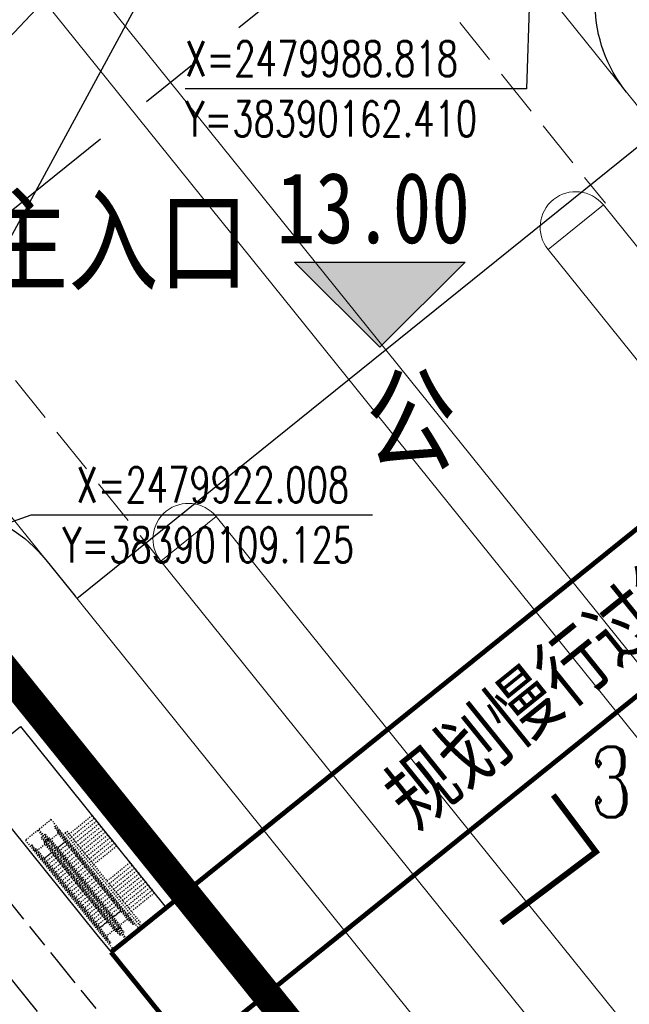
# Model space of a CAD drawing. Extents: x 38389316 to 38391210, y 2479116 to 2480544.
# Tile 27 of 68: x 38390119 to 38390170, y 2479884 to 2479968. Entities that reach past the tile are written whole.
import ezdxf
from ezdxf.enums import TextEntityAlignment as Align

# ---------------------------------------------------------------- set-up
doc = ezdxf.new("R2010")
doc.units = 0
doc.header["$LTSCALE"] = 2
doc.linetypes.add('CENTER2', pattern=[1.125, 0.75, -0.125, 0.125, -0.125])
doc.linetypes.add('DASH', pattern=[0.35, 0.25, -0.1])
for name, color, linetype in [('00-道路', 130, 'CONTINUOUS'), ('DIM_COOR', 3, 'CONTINUOUS'), ('DIM_ELEV', 3, 'CONTINUOUS'), ('DIM_SYMB', 3, 'CONTINUOUS'), ('DL_道路红线', 7, 'CONTINUOUS'), ('PUB_TEXT', 7, 'CONTINUOUS'), ('u-road', 4, 'CONTINUOUS'), ('校内道路中线', 1, 'CONTINUOUS'), ('路中线', 7, 'CENTER2'), ('远期建筑', 141, 'CONTINUOUS'), ('远期红线', 30, 'CONTINUOUS'), ('道路', 33, 'CONTINUOUS')]:
    doc.layers.add(name, color=color, linetype=linetype)
for name, color, linetype, lineweight in [('图框文字', 7, 'CONTINUOUS', 9), ('规划路分隔带', 252, 'CONTINUOUS', 9), ('路边线', 5, 'CONTINUOUS', 9)]:
    doc.layers.add(name, color=color, linetype=linetype, lineweight=lineweight)
doc.styles.add('-宋体', font='txt', dxfattribs={"width": 0.8})
doc.styles.add('_TCH_DIM', font='SIMPLEX', dxfattribs={"bigfont": 'GBCBIG'})
doc.styles.add('_TCH_LABEL', font='COMPLEX', dxfattribs={"bigfont": 'GBCBIG'})
doc.styles.add('DIMHT', font='simhei.ttf', dxfattribs={"width": 0.8})
doc.styles.add('宋体', font='txt', dxfattribs={"width": 0.8, "height": 8})

# ---------------------------------------------------------------- blocks, each defined once
blk = doc.blocks.new('A$C64075F34')
at = {"layer": '道路', "linetype": 'DASH'}
for p, q in [((1348, 11900), (0, 11900)), ((0, 11900), (0, 0)), ((1348, 11900), (1348, 10720)), ((2796, 11900), (1448, 11900)), ((1448, 11900), (1448, 10720)), ((2796, 0), (2796, 11900)), ((115, 645), (115, 11256)), ((115, 11256), (175, 11256)), ((175, 11256), (175, 645)), ((1173, 11256), (1233, 11256)), ((1173, 645), (1173, 11256)), ((1233, 11256), (1233, 645)), ((1563, 645), (1563, 11256)), ((1563, 11256), (1623, 11256)), ((1623, 11256), (1623, 645)), ((2621, 11256), (2681, 11256)), ((2621, 645), (2621, 11256)), ((2681, 11256), (2681, 645)), ((29, 10720), (115, 10806)), ((29, 1181), (29, 10720)), ((274, 10733), (175, 10806)), ((274, 1167), (274, 10733)), ((1074, 10600), (274, 10600)), ((1173, 10806), (1074, 10733)), ((1074, 10733), (1074, 1167)), ((1233, 10806), (1319, 10720)), ((1477, 10720), (1319, 10720)), ((1319, 10720), (1319, 1181)), ((1477, 10720), (1563, 10806)), ((1477, 1181), (1477, 10720)), ((1722, 10733), (1623, 10806)), ((1722, 1167), (1722, 10733)), ((2522, 10600), (1722, 10600)), ((2621, 10806), (2522, 10733)), ((2522, 10733), (2522, 1167)), ((2681, 10806), (2767, 10720)), ((2767, 10720), (2767, 1181)), ((3000, 10300), (3000, 300)), ((3000, 10300), (3200, 10300)), ((3200, 10300), (3200, 300)), ((3200, 10000), (5700, 10000)), ((5700, 10000), (5700, 1600)), ((274, 9700), (274, 2200)), ((1074, 9700), (274, 9700)), ((274, 9700), (1074, 9700)), ((1074, 9400), (274, 9400)), ((1074, 9700), (1074, 2200)), ((1722, 9700), (1722, 2200)), ((2522, 9700), (1722, 9700)), ((1722, 9700), (2522, 9700)), ((2522, 9400), (1722, 9400)), ((2522, 9700), (2522, 2200)), ((3200, 9700), (5700, 9700)), ((3200, 9400), (5700, 9400)), ((1074, 9100), (274, 9100)), ((1074, 8800), (274, 8800)), ((1074, 8500), (274, 8500)), ((2522, 9100), (1722, 9100)), ((2522, 8800), (1722, 8800)), ((2522, 8500), (1722, 8500)), ((3200, 9100), (5700, 9100)), ((3200, 8800), (5700, 8800)), ((3200, 8500), (5700, 8500)), ((1074, 8200), (274, 8200)), ((1074, 7900), (274, 7900)), ((1074, 7600), (274, 7600)), ((2522, 8200), (1722, 8200)), ((2522, 7900), (1722, 7900)), ((2522, 7600), (1722, 7600)), ((3200, 8200), (5700, 8200)), ((3200, 7900), (5700, 7900)), ((3200, 7600), (5700, 7600)), ((1074, 7300), (274, 7300)), ((1074, 7000), (274, 7000)), ((1074, 6700), (274, 6700)), ((2522, 7300), (1722, 7300)), ((2522, 7000), (1722, 7000)), ((2522, 6700), (1722, 6700)), ((3200, 7300), (5700, 7300)), ((3200, 7000), (5700, 7000)), ((3200, 6700), (5700, 6700)), ((1074, 6400), (274, 6400)), ((1074, 6100), (274, 6100)), ((2522, 6400), (1722, 6400)), ((2522, 6100), (1722, 6100)), ((1074, 5800), (274, 5800)), ((1074, 5500), (274, 5500)), ((1074, 5200), (274, 5200)), ((2522, 5800), (1722, 5800)), ((2522, 5500), (1722, 5500)), ((2522, 5200), (1722, 5200)), ((1074, 4900), (274, 4900)), ((1074, 4600), (274, 4600)), ((1074, 4300), (274, 4300)), ((2522, 4900), (1722, 4900)), ((2522, 4600), (1722, 4600)), ((2522, 4300), (1722, 4300)), ((3200, 4900), (5700, 4900)), ((3200, 4600), (5700, 4600)), ((3200, 4300), (5700, 4300)), ((1074, 4000), (274, 4000)), ((1074, 3700), (274, 3700)), ((1074, 3400), (274, 3400)), ((2522, 4000), (1722, 4000)), ((2522, 3700), (1722, 3700)), ((2522, 3400), (1722, 3400)), ((3200, 4000), (5700, 4000)), ((3200, 3700), (5700, 3700)), ((3200, 3400), (5700, 3400)), ((1074, 3100), (274, 3100)), ((1074, 2800), (274, 2800)), ((1074, 2500), (274, 2500)), ((2522, 3100), (1722, 3100)), ((2522, 2800), (1722, 2800)), ((2522, 2500), (1722, 2500)), ((3200, 3100), (5700, 3100)), ((3200, 2800), (5700, 2800)), ((3200, 2500), (5700, 2500)), ((1074, 2200), (274, 2200)), ((274, 2200), (1074, 2200)), ((2522, 2200), (1722, 2200)), ((1722, 2200), (2522, 2200)), ((3200, 2200), (5700, 2200)), ((3200, 1900), (5700, 1900)), ((115, 1095), (29, 1181)), ((175, 1095), (274, 1167)), ((1074, 1300), (274, 1300)), ((1074, 1167), (1173, 1095)), ((1319, 1181), (1233, 1095)), ((1477, 1181), (1319, 1181)), ((1348, 1181), (1348, 0)), ((1448, 1181), (1448, 0)), ((1563, 1095), (1477, 1181)), ((1623, 1095), (1722, 1167)), ((2522, 1300), (1722, 1300)), ((2522, 1167), (2621, 1095)), ((2767, 1181), (2681, 1095)), ((3000, 1600), (2796, 1600)), ((5700, 1600), (3200, 1600)), ((0, 0), (1348, 0)), ((175, 645), (115, 645)), ((1233, 645), (1173, 645)), ((1448, 0), (2796, 0)), ((1623, 645), (1563, 645)), ((2681, 645), (2621, 645)), ((3000, 300), (3200, 300))]:
    blk.add_line(p, q, dxfattribs=at)
blk = doc.blocks.new('hyvahavb')
at = {"layer": 'DIM_ELEV'}
blk.add_hatch(color=10, dxfattribs=at).paths.add_polyline_path([(-173.18, -4360.83), (-182.18, -4351.83), (-164.18, -4351.83)])
at = {"layer": 'DIM_ELEV', "color": 10}
for p, q in [((-173.18, -4360.83), (-182.18, -4351.83)), ((-182.18, -4351.83), (-164.18, -4351.83)), ((-173.18, -4360.83), (-164.18, -4351.83))]:
    blk.add_line(p, q, dxfattribs=at)
blk = doc.blocks.new('uiiatguaukjb')
at = {"layer": '规划路分隔带', "linetype": 'DASH', "ltscale": 8, "flags": 128}
for points in [[(38390124.305, 2480006.625), (38390168.202, 2479952.1)], [(38390086.745, 2479976.387), (38390130.642, 2479921.861)]]:
    blk.add_lwpolyline(points, dxfattribs=at)
at = {"layer": '路边线', "color": 33, "flags": 128}
for points in [[(38390043.542, 2480118.557), (38390288.605, 2479814.156)], [(38389994.467, 2480079.048), (38390240.119, 2479773.918)]]:
    blk.add_lwpolyline(points, dxfattribs=at)
at = {"layer": '路边线', "color": 0, "flags": 128}
for points in [[(38390020.549, 2480100.07), (38390265.914, 2479795.299)], [(38390017.434, 2480097.562), (38390262.818, 2479792.765)], [(38390168.032, 2479951.963), (38390163.358, 2479948.2)], [(38390168.031, 2479951.962), (38390282.84, 2479809.357)], [(38390163.358, 2479948.2), (38390278.224, 2479805.523)], [(38390130.642, 2479921.861), (38390135.316, 2479925.624)], [(38390135.316, 2479925.624), (38390250.507, 2479782.543)], [(38390130.642, 2479921.861), (38390245.89, 2479778.709)]]:
    blk.add_lwpolyline(points, dxfattribs=at)
at = {"layer": '路边线', "color": 0}
for centre, start, end in [((38390165.695, 2479950.081), 38.8372, 218.8372), ((38390132.979, 2479923.743), 38.83631, 218.83631)]:
    blk.add_arc(centre, 3, start, end, dxfattribs=at)

msp = doc.modelspace()

# ---------------------------------------------------------------- linework, layer by layer
at = {"layer": 'DIM_COOR', "color": 3}
for p, q in [((38390162.41, 2479988.818), (38390161.531, 2479961.78)), ((38390161.531, 2479961.78), (38390132.711, 2479961.78)), ((38390109.125, 2479922.008), (38390119.698, 2479925.778)), ((38390119.698, 2479925.778), (38390148.518, 2479925.778))]:
    msp.add_line(p, q, dxfattribs=at)
at = {"layer": 'DIM_SYMB', "color": 0}
for p, q in [((38390139.656, 2479989.253), (38390096.875, 2479943.876)), ((38390107.841, 2479930.587), (38390139.656, 2479989.253))]:
    msp.add_line(p, q, dxfattribs=at)
at = {"layer": 'DIM_SYMB', "color": 3}
msp.add_lwpolyline([(38390148.168, 2479938.538, 0, 0, 0), (38390331.545, 2479710.764, 0, 0.933, 0), (38390329.35, 2479713.49, 0, 0, 0)], format="xyseb", dxfattribs=at)
at = {"layer": 'DIM_SYMB', "const_width": 0.5}
msp.add_lwpolyline([(38390163.8, 2479902.101), (38390167.403, 2479897.303), (38390159.407, 2479891.298)], dxfattribs=at)
at = {"layer": 'DL_道路红线', "color": 192, "ltscale": 10, "const_width": 2, "flags": 128}
msp.add_lwpolyline([(38390013.723, 2480041.576, 0.000224), (38390014.587, 2480040.502), (38390233.578, 2479768.488, 0.023273), (38390273.038, 2479723.892), (38390323.466, 2479671.981, -0.050396), (38390468.344, 2479489.186, -0.050396)], format="xyb", dxfattribs=at)
at = {"layer": 'u-road', "flags": 128}
for points in [[(38390169.993, 2479961.489, -0.341966), (38390169.716, 2479976.182, -0.490463), (38390179.203, 2479976.359), (38390180.963, 2479974.171)], [(38390106.946, 2479913.026), (38390104.423, 2479916.159, -0.49036), (38390106.623, 2479925.387, -0.34196), (38390120.918, 2479921.98), (38390123.426, 2479918.865)], [(38390078.816, 2479904.915), (38390084.266, 2479909.303, -0.414207), (38390101.139, 2479907.481), (38390120.203, 2479883.802)]]:
    msp.add_lwpolyline(points, format="xyb", dxfattribs=at)
for points in [[(38390123.546, 2479918.716), (38390172.621, 2479958.224)], [(38390107.849, 2479911.903), (38390125.243, 2479890.297)], [(38390125.243, 2479890.297), (38390126.434, 2479888.818)]]:
    msp.add_lwpolyline(points, dxfattribs=at)
at = {"layer": '校内道路中线', "color": 10, "linetype": 'DASH', "ltscale": 4, "flags": 128}
for points in [[(38390072.147, 2479949.871), (38390122.128, 2479887.789)], [(38390122.128, 2479887.789), (38390252.52, 2479725.826)]]:
    msp.add_lwpolyline(points, dxfattribs=at)
at = {"layer": '路中线', "color": 8, "ltscale": 20, "flags": 128}
msp.add_lwpolyline([(38389856.807, 2479741.203), (38390378.674, 2480161.342)], dxfattribs=at)
at = {"layer": '远期建筑', "ltscale": 5, "const_width": 0.4, "flags": 128}
for points in [[(38390126.434, 2479888.818), (38390201.211, 2479949.02)], [(38390133.332, 2479880.25), (38390208.11, 2479940.451)], [(38390126.434, 2479888.818), (38390133.332, 2479880.25)]]:
    msp.add_lwpolyline(points, dxfattribs=at)
at = {"layer": '远期红线', "color": 222, "linetype": 'CENTER2', "ltscale": 10, "const_width": 2.5, "flags": 128}
msp.add_lwpolyline([(38390264.901, 2479729.581), (38390109.646, 2479922.427), (38390109.23, 2479922.925), (38390099.174, 2479835.353), (38390090.018, 2479755.614), (38390089.574, 2479753.321), (38390087.685, 2479746.141), (38390087.168, 2479744.568), (38390086.338, 2479742.032), (38390084.384, 2479737.279), (38390082.352, 2479732.869), (38390079.285, 2479727.323), (38390075.397, 2479721.295), (38390071.094, 2479715.722), (38390066.159, 2479710.286), (38390059.432, 2479704.206), (38390057.516, 2479702.804), (38390006.515, 2479673.75), (38389912.681, 2479620.301), (38389905.628, 2479616.284), (38389980.759, 2479522.963), (38390013.389, 2479482.431), (38390025.589, 2479495.179)], close=True, dxfattribs=at)
at = {"layer": '道路', "flags": 128}
msp.add_lwpolyline([(38390114.12, 2479904.114), (38390118.793, 2479907.876), (38390131.107, 2479892.58)], dxfattribs=at)

# ---------------------------------------------------------------- block references
at = {"layer": 'DIM_ELEV', "color": 10, "xscale": 0.8, "yscale": 0.8, "zscale": 0.8, "rotation": 6.55795981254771e-06}
msp.add_blockref('hyvahavb', (38390287.692, 2483428.599), dxfattribs=at)
at = {"layer": '路边线', "color": 0}
msp.add_blockref('uiiatguaukjb', (0, 0), dxfattribs=at)
at = {"layer": '道路', "xscale": 0.0009999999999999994, "yscale": 0.0009999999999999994, "zscale": 0.0009999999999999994, "rotation": 38.837049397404}
msp.add_blockref('A$C64075F34', (38390126.667, 2479889.006), dxfattribs=at)

# ---------------------------------------------------------------- texts
at = {"layer": '00-道路', "color": 7, "linetype": 'Continuous', "ltscale": 2.5, "style": '宋体', "width": 0.8}
msp.add_text('公', height=7, dxfattribs=at).set_placement((38390147.956, 2479930.309))
at = {"layer": 'DIM_ELEV', "color": 10, "style": '-宋体', "width": 0.8}
msp.add_text('13.00', height=6, rotation=0.00001, dxfattribs=at).set_placement((38390140.437, 2479948.729))
at = {"layer": 'DIM_SYMB', "color": 0, "style": '宋体', "width": 0.8}
msp.add_text('规划慢行过街通道', height=5, rotation=38.88779, dxfattribs=at).set_placement((38390169.122, 2479912.808), align=Align.CENTER)
at = {"layer": 'PUB_TEXT', "color": 7, "width": 0.705882}
for s, height, style, p in [('X=2479988.818', 2.975, '_TCH_DIM', (38390132.711, 2479962.83)), ('Y=38390162.410', 2.975, '_TCH_DIM', (38390132.711, 2479957.755)), ('X=2479922.008', 2.975, '_TCH_DIM', (38390123.518, 2479926.828)), ('Y=38390109.125', 2.975, '_TCH_DIM', (38390122.318, 2479921.753)), ('3', 5.95, '_TCH_LABEL', (38390166.908, 2479900.22))]:
    msp.add_text(s, height=height, rotation=0.00001, dxfattribs=dict(at, style=style)).set_placement(p)
at = {"layer": '图框文字', "color": 7, "style": 'DIMHT', "width": 0.8}
msp.add_text('西校区主入口', height=7, dxfattribs=at).set_placement((38390092.266, 2479945.45))

doc.saveas('drawing.dxf')
